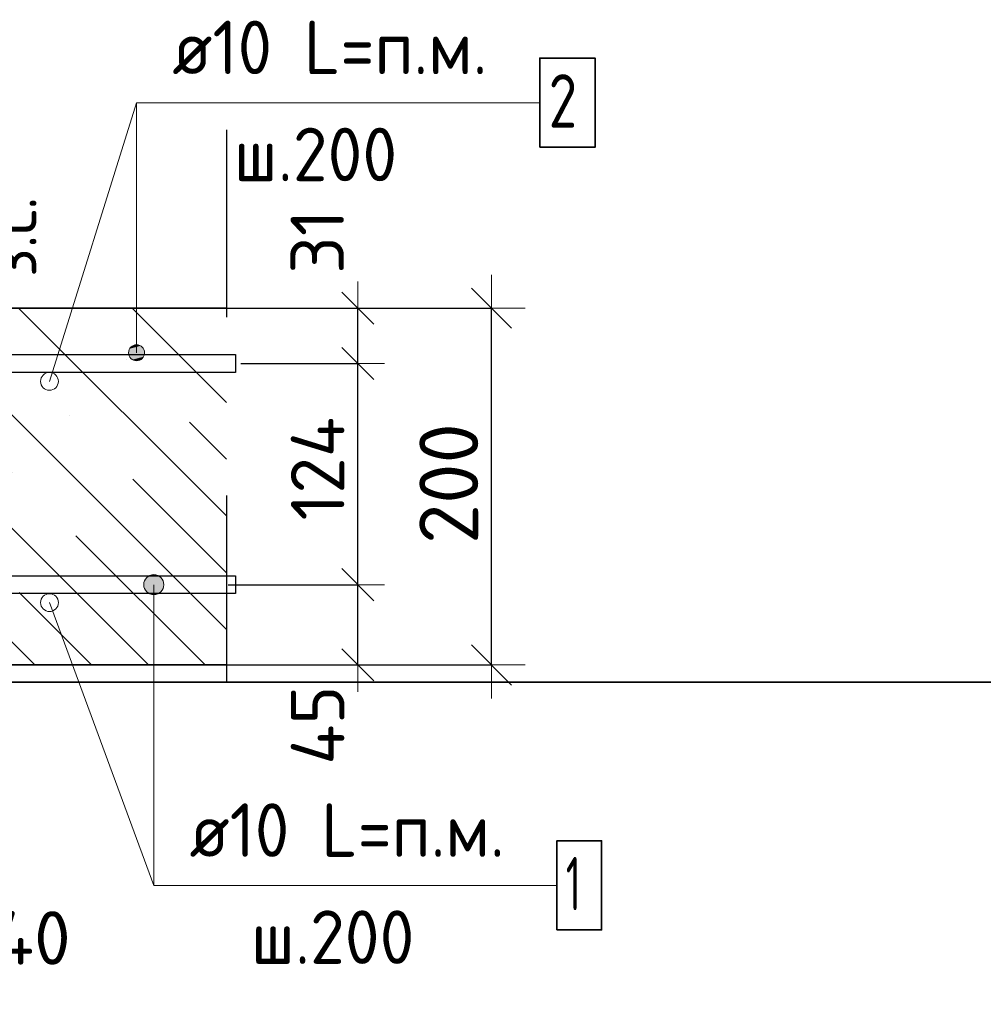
# Model space of a CAD drawing. Header units: metres. Extents: x -38 to 98, y -15 to 21.
# Tile 52 of 124: x 72.546 to 73.086, y 4.291 to 4.843. Entities that reach past the tile are written whole.
import ezdxf

# ---------------------------------------------------------------- set-up
doc = ezdxf.new("R2010")
doc.units = ezdxf.units.M
doc.header["$PDMODE"] = 65
doc.linetypes.add('______4', pattern=[0.135, 0.105, -0.03])
for name, color, linetype, lineweight in [('XR$3$Арм. стержнями верхней зоны', 180, 'Continuous', 35), ('XR$3$Арм. стержнями нижней зоны', 180, 'Continuous', 35), ('XR$3$Арм.стержн. Арматура края', 96, 'Continuous', 35), ('XR$3$Размерная линия (1)', 7, 'Continuous', 13), ('XR$3$Размерная линия_ общее', 7, 'Continuous', 13)]:
    doc.layers.add(name, color=color, linetype=linetype, lineweight=lineweight)
doc.styles.add('ISOCPEUR', font='txt')
doc.dimstyles.new('DIMSTYLE_11', dxfattribs={"dimtxt": 0.033, "dimasz": 0.0375, "dimexe": 0, "dimexo": 0, "dimgap": 0.0165, "dimtad": 2, "dimdec": 0, "dimlfac": 1000, "dimrnd": 1, "dimzin": 12, "dimdsep": 46, "dimtxsty": 'ISOCPEUR', "dimblk1": 'ALL_ML_STRICH', "dimblk2": 'ALL_ML_STRICH', "dimsah": 1, "dimcen": 0, "dimclrd": 7, "dimclre": 256, "dimclrt": 7, "dimadec": 0, "dimazin": 0, "dimtfac": 1, "dimtdec": 0, "dimtix": 1, "dimtmove": 2, "dimatfit": 3, "dimfxl": 0, "dimtvp": 1.2, "dimtzin": 0, "dimlwd": 0, "dimlwe": -3, "dimarcsym": 0})
doc.dimstyles.new('DIMSTYLE_12', dxfattribs={"dimtxt": 0.03, "dimasz": 0.03, "dimexe": 0, "dimexo": 0, "dimgap": 0.015, "dimtad": 2, "dimdec": 0, "dimlfac": 1000, "dimrnd": 1, "dimzin": 12, "dimdsep": 46, "dimtxsty": 'ISOCPEUR', "dimblk1": 'ALL_ML_STRICH', "dimblk2": 'ALL_ML_STRICH', "dimsah": 1, "dimcen": 0, "dimclrd": 7, "dimclre": 256, "dimclrt": 7, "dimadec": 0, "dimazin": 0, "dimtfac": 1, "dimtdec": 0, "dimtix": 1, "dimtmove": 2, "dimatfit": 3, "dimfxl": 0, "dimtzin": 0, "dimlwd": 0, "dimlwe": -3, "dimarcsym": 0})
doc.dimstyles.new('DIMSTYLE_14', dxfattribs={"dimtxt": 0.03, "dimasz": 0.03, "dimexe": 0, "dimexo": 0, "dimgap": 0.015, "dimtad": 2, "dimdec": 0, "dimlfac": 1000, "dimrnd": 1, "dimzin": 12, "dimdsep": 46, "dimtxsty": 'ISOCPEUR', "dimblk1": 'ALL_ML_STRICH', "dimblk2": 'ALL_ML_STRICH', "dimsah": 1, "dimcen": 0, "dimclrd": 7, "dimclre": 256, "dimclrt": 7, "dimadec": 0, "dimazin": 0, "dimtfac": 1, "dimtdec": 0, "dimtix": 1, "dimtmove": 2, "dimatfit": 3, "dimfxl": 0, "dimtvp": 1.2, "dimtzin": 0, "dimlwd": 0, "dimlwe": -3, "dimarcsym": 0})
doc.dimstyles.new('DIMSTYLE_8', dxfattribs={"dimtxt": 0.033, "dimasz": 0.0375, "dimexe": 0, "dimexo": 0, "dimgap": 0.0165, "dimtad": 2, "dimdec": 0, "dimlfac": 1000, "dimrnd": 1, "dimzin": 12, "dimdsep": 46, "dimtxsty": 'ISOCPEUR', "dimblk1": 'ALL_ML_STRICH', "dimblk2": 'ALL_ML_STRICH', "dimsah": 1, "dimcen": 0, "dimclrd": 7, "dimclre": 256, "dimclrt": 7, "dimadec": 0, "dimazin": 0, "dimtfac": 1, "dimtdec": 0, "dimtix": 1, "dimtmove": 2, "dimatfit": 3, "dimfxl": 0, "dimtzin": 0, "dimlwd": 0, "dimlwe": -3, "dimarcsym": 0})

# ---------------------------------------------------------------- blocks, each defined once
blk = doc.blocks.new('ALL_ML_STRICH')
at = {"color": 0, "linetype": 'ByBlock', "lineweight": -2}
for p, q in [((0, -0.5), (0, 0.5)), ((-0.3, -0.3), (0.3, 0.3)), ((-1, 0), (0.5, 0))]:
    blk.add_line(p, q, dxfattribs=at)
blk = doc.blocks.new('*D79')
at = {"layer": 'DEFPOINTS', "color": 7, "linetype": 'Continuous', "lineweight": 13, "transparency": 33554687}
for p in [(72.63891, 4.68139), (72.63891, 4.48139), (72.81045, 4.48139)]:
    blk.add_point(p, dxfattribs=at)
at = {"layer": 'XR$3$Размерная линия_ общее', "color": 253, "linetype": 'Continuous', "lineweight": -2, "true_color": 0xa0a0a0, "transparency": 33554687}
for p, q in [((72.65891, 4.68139), (72.81045, 4.68139)), ((72.65891, 4.48139), (72.81045, 4.48139))]:
    blk.add_line(p, q, dxfattribs=at)
at = {"layer": 'XR$3$Размерная линия_ общее', "color": 7, "linetype": 'Continuous', "lineweight": -2, "transparency": 33554687}
blk.add_line((72.81045, 4.48139), (72.81045, 4.68139), dxfattribs=at)
at = {"layer": 'XR$3$Размерная линия_ общее', "color": 7, "linetype": 'Continuous', "lineweight": 13, "transparency": 33554687, "xscale": 0.0375, "yscale": 0.0375, "zscale": 0.0375}
for p, rotation in [((72.81045, 4.68139), 90), ((72.81045, 4.48139), 270)]:
    blk.add_blockref('ALL_ML_STRICH', p, dxfattribs=dict(at, rotation=rotation))
at = {"layer": 'XR$3$Размерная линия_ общее', "color": 7, "linetype": 'Continuous', "lineweight": 13, "transparency": 33554687, "insert": (72.78645, 4.58304), "char_height": 0.033, "width": 0.099, "attachment_point": 5, "rotation": 90, "style": 'ISOCPEUR'}
blk.add_mtext('\\A1;{200}', dxfattribs=at)
blk = doc.blocks.new('*D90')
at = {"layer": 'DEFPOINTS', "color": 7, "linetype": 'Continuous', "lineweight": 13, "transparency": 33554687}
for p in [(72.47266, 4.42139), (72.51262, 4.38139), (72.47266, 4.30616)]:
    blk.add_point(p, dxfattribs=at)
at = {"layer": 'XR$3$Размерная линия (1)', "color": 9, "linetype": 'Continuous', "lineweight": -2, "true_color": 0xc7c7c7, "transparency": 33554687}
for p, q in [((72.47266, 4.40139), (72.47266, 4.30616)), ((72.51262, 4.36139), (72.51262, 4.30616))]:
    blk.add_line(p, q, dxfattribs=at)
at = {"layer": 'XR$3$Размерная линия (1)', "color": 7, "linetype": 'Continuous', "lineweight": -2, "transparency": 33554687}
blk.add_line((72.47266, 4.30616), (72.51262, 4.30616), dxfattribs=at)
at = {"layer": 'XR$3$Размерная линия (1)', "color": 7, "linetype": 'Continuous', "lineweight": 13, "transparency": 33554687, "xscale": 0.03, "yscale": 0.03, "zscale": 0.03, "rotation": 180}
blk.add_blockref('ALL_ML_STRICH', (72.47266, 4.30616), dxfattribs=at)
at = {"layer": 'XR$3$Размерная линия (1)', "color": 7, "linetype": 'Continuous', "lineweight": 13, "transparency": 33554687, "xscale": 0.03, "yscale": 0.03, "zscale": 0.03}
blk.add_blockref('ALL_ML_STRICH', (72.51262, 4.30616), dxfattribs=at)
at = {"layer": 'XR$3$Размерная линия (1)', "color": 7, "linetype": 'Continuous', "lineweight": 13, "transparency": 33554687, "insert": (72.55296, 4.32836), "char_height": 0.03, "width": 0.06, "attachment_point": 5, "style": 'ISOCPEUR'}
blk.add_mtext('\\A1;{40}', dxfattribs=at)
blk = doc.blocks.new('*D160')
at = {"layer": 'DEFPOINTS', "color": 7, "linetype": 'Continuous', "lineweight": 13, "transparency": 33554687}
for p in [(72.48879, 4.68139), (72.48879, 4.65539), (72.52877, 4.65539)]:
    blk.add_point(p, dxfattribs=at)
at = {"layer": 'XR$3$Размерная линия_ общее', "color": 253, "linetype": 'Continuous', "lineweight": -2, "true_color": 0xa0a0a0, "transparency": 33554687}
for p, q in [((72.50879, 4.68139), (72.52877, 4.68139)), ((72.50879, 4.65539), (72.52877, 4.65539))]:
    blk.add_line(p, q, dxfattribs=at)
at = {"layer": 'XR$3$Размерная линия_ общее', "color": 7, "linetype": 'Continuous', "lineweight": -2, "transparency": 33554687}
blk.add_line((72.52877, 4.65539), (72.52877, 4.68139), dxfattribs=at)
at = {"layer": 'XR$3$Размерная линия_ общее', "color": 7, "linetype": 'Continuous', "lineweight": 13, "transparency": 33554687, "xscale": 0.0375, "yscale": 0.0375, "zscale": 0.0375}
for p, rotation in [((72.52877, 4.68139), 90), ((72.52877, 4.65539), 270)]:
    blk.add_blockref('ALL_ML_STRICH', p, dxfattribs=dict(at, rotation=rotation))
at = {"layer": 'XR$3$Размерная линия_ общее', "color": 7, "linetype": 'Continuous', "lineweight": 13, "transparency": 33554687, "insert": (72.52831, 4.69875), "char_height": 0.027, "width": 0.00135, "attachment_point": 1, "rotation": 90, "line_spacing_factor": 0.60241, "style": 'ISOCPEUR'}
blk.add_mtext('з.с.', dxfattribs=at)
at = {"layer": 'XR$3$Размерная линия_ общее', "color": 7, "linetype": 'Continuous', "lineweight": 13, "transparency": 33554687, "insert": (72.50477, 4.71912), "char_height": 0.033, "width": 0.066, "attachment_point": 5, "rotation": 90, "style": 'ISOCPEUR'}
blk.add_mtext('\\A1;{26}', dxfattribs=at)
blk = doc.blocks.new('*D210')
at = {"layer": 'DEFPOINTS', "color": 7, "linetype": 'Continuous', "lineweight": 13, "transparency": 33554687}
for p in [(72.64279, 4.52639), (72.65564, 4.48139), (72.73545, 4.48139)]:
    blk.add_point(p, dxfattribs=at)
at = {"layer": 'XR$3$Размерная линия (1)', "color": 9, "linetype": 'Continuous', "lineweight": -2, "true_color": 0xc7c7c7, "transparency": 33554687}
for p, q in [((72.66279, 4.52639), (72.73545, 4.52639)), ((72.67564, 4.48139), (72.73545, 4.48139))]:
    blk.add_line(p, q, dxfattribs=at)
at = {"layer": 'XR$3$Размерная линия (1)', "color": 7, "linetype": 'Continuous', "lineweight": -2, "transparency": 33554687}
blk.add_line((72.73545, 4.48139), (72.73545, 4.52639), dxfattribs=at)
at = {"layer": 'XR$3$Размерная линия (1)', "color": 7, "linetype": 'Continuous', "lineweight": 13, "transparency": 33554687, "xscale": 0.03, "yscale": 0.03, "zscale": 0.03}
for p, rotation in [((72.73545, 4.52639), 90), ((72.73545, 4.48139), 270)]:
    blk.add_blockref('ALL_ML_STRICH', p, dxfattribs=dict(at, rotation=rotation))
at = {"layer": 'XR$3$Размерная линия (1)', "color": 7, "linetype": 'Continuous', "lineweight": 13, "transparency": 33554687, "insert": (72.71295, 4.44764), "char_height": 0.03, "width": 0.06, "attachment_point": 5, "rotation": 90, "style": 'ISOCPEUR'}
blk.add_mtext('\\A1;{45}', dxfattribs=at)
blk = doc.blocks.new('*D211')
at = {"layer": 'DEFPOINTS', "color": 7, "linetype": 'Continuous', "lineweight": 13, "transparency": 33554687}
for p in [(72.64982, 4.65039), (72.64279, 4.52639), (72.73545, 4.52639)]:
    blk.add_point(p, dxfattribs=at)
at = {"layer": 'XR$3$Размерная линия (1)', "color": 9, "linetype": 'Continuous', "lineweight": -2, "true_color": 0xc7c7c7, "transparency": 33554687}
for p, q in [((72.66982, 4.65039), (72.73545, 4.65039)), ((72.66279, 4.52639), (72.73545, 4.52639))]:
    blk.add_line(p, q, dxfattribs=at)
at = {"layer": 'XR$3$Размерная линия (1)', "color": 7, "linetype": 'Continuous', "lineweight": -2, "transparency": 33554687}
blk.add_line((72.73545, 4.52639), (72.73545, 4.65039), dxfattribs=at)
at = {"layer": 'XR$3$Размерная линия (1)', "color": 7, "linetype": 'Continuous', "lineweight": 13, "transparency": 33554687, "xscale": 0.03, "yscale": 0.03, "zscale": 0.03}
for p, rotation in [((72.73545, 4.65039), 90), ((72.73545, 4.52639), 270)]:
    blk.add_blockref('ALL_ML_STRICH', p, dxfattribs=dict(at, rotation=rotation))
at = {"layer": 'XR$3$Размерная линия (1)', "color": 7, "linetype": 'Continuous', "lineweight": 13, "transparency": 33554687, "insert": (72.71295, 4.59139), "char_height": 0.03, "width": 0.09, "attachment_point": 5, "rotation": 90, "style": 'ISOCPEUR'}
blk.add_mtext('\\A1;{124}', dxfattribs=at)
blk = doc.blocks.new('*D212')
at = {"layer": 'DEFPOINTS', "color": 7, "linetype": 'Continuous', "lineweight": 13, "transparency": 33554687}
for p in [(72.63195, 4.68139), (72.64982, 4.65039), (72.73545, 4.65039)]:
    blk.add_point(p, dxfattribs=at)
at = {"layer": 'XR$3$Размерная линия (1)', "color": 9, "linetype": 'Continuous', "lineweight": -2, "true_color": 0xc7c7c7, "transparency": 33554687}
for p, q in [((72.65195, 4.68139), (72.73545, 4.68139)), ((72.66982, 4.65039), (72.73545, 4.65039))]:
    blk.add_line(p, q, dxfattribs=at)
at = {"layer": 'XR$3$Размерная линия (1)', "color": 7, "linetype": 'Continuous', "lineweight": -2, "transparency": 33554687}
blk.add_line((72.73545, 4.65039), (72.73545, 4.68139), dxfattribs=at)
at = {"layer": 'XR$3$Размерная линия (1)', "color": 7, "linetype": 'Continuous', "lineweight": 13, "transparency": 33554687, "xscale": 0.03, "yscale": 0.03, "zscale": 0.03}
for p, rotation in [((72.73545, 4.68139), 90), ((72.73545, 4.65039), 270)]:
    blk.add_blockref('ALL_ML_STRICH', p, dxfattribs=dict(at, rotation=rotation))
at = {"layer": 'XR$3$Размерная линия (1)', "color": 7, "linetype": 'Continuous', "lineweight": 13, "transparency": 33554687, "insert": (72.71272, 4.71868), "char_height": 0.03, "width": 0.06, "attachment_point": 5, "rotation": 90, "style": 'ISOCPEUR'}
blk.add_mtext('\\A1;{31}', dxfattribs=at)

msp = doc.modelspace()

# ---------------------------------------------------------------- hatches: boundary and pattern name
at = {"linetype": 'Continuous', "lineweight": 25, "transparency": 33554687}
h = msp.add_hatch(dxfattribs=at)
h.set_pattern_fill('__________540', scale=0.015, style=0, pattern_type=2)
h.set_pattern_definition([(135, (0, 0), (-0.031819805, -0.031819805), [0.4, -0.05, 0, -0.05]), (135, (-0.01591, -0.01591), (-0.031819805, -0.031819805), [0.8, -0.1, 0.1, -0.1])])
h.paths.add_polyline_path([(72.51262, 4.68139), (72.51262, 4.48139), (72.66181, 4.48139), (72.66181, 4.68139)], flags=0)
at = {"layer": 'XR$3$Арм. стержнями верхней зоны', "linetype": 'Continuous', "lineweight": 13, "transparency": 33554687}
for points in [[(72.6153, 4.65864), (72.60756, 4.65864), (72.60693, 4.65639)], [(72.6153, 4.65864), (72.60693, 4.65639), (72.61593, 4.65639)], [(72.61368, 4.66026), (72.60918, 4.66026), (72.60756, 4.65864)], [(72.61368, 4.66026), (72.60756, 4.65864), (72.6153, 4.65864)], [(72.60918, 4.66026), (72.61368, 4.66026), (72.61143, 4.66089)], [(72.61593, 4.65639), (72.60693, 4.65639), (72.60756, 4.65414)], [(72.61593, 4.65639), (72.60756, 4.65414), (72.6153, 4.65414)], [(72.6153, 4.65414), (72.60756, 4.65414), (72.60918, 4.65252)], [(72.6153, 4.65414), (72.60918, 4.65252), (72.61368, 4.65252)], [(72.61368, 4.65252), (72.60918, 4.65252), (72.61143, 4.65189)]]:
    msp.add_hatch(color=7, dxfattribs=at).paths.add_polyline_path(points)
at = {"layer": 'XR$3$Арм. стержнями нижней зоны', "linetype": 'Continuous', "lineweight": 13, "transparency": 33554687}
for points in [[(72.61828, 4.53123), (72.62391, 4.53123), (72.62109, 4.53202)], [(72.61547, 4.52639), (72.62672, 4.52639), (72.62593, 4.52921)], [(72.61547, 4.52639), (72.62593, 4.52921), (72.61626, 4.52921)], [(72.61626, 4.52358), (72.62672, 4.52639), (72.61547, 4.52639)], [(72.61626, 4.52921), (72.62593, 4.52921), (72.62391, 4.53123)], [(72.61626, 4.52921), (72.62391, 4.53123), (72.61828, 4.53123)], [(72.61626, 4.52358), (72.62593, 4.52358), (72.62672, 4.52639)], [(72.61828, 4.52156), (72.62593, 4.52358), (72.61626, 4.52358)], [(72.61828, 4.52156), (72.62391, 4.52156), (72.62593, 4.52358)], [(72.62391, 4.52156), (72.61828, 4.52156), (72.62109, 4.52077)]]:
    msp.add_hatch(color=7, dxfattribs=at).paths.add_polyline_path(points)

# ---------------------------------------------------------------- linework, layer by layer
at = {"color": 7, "linetype": 'Continuous', "lineweight": 13, "transparency": 33554687}
for p, q in [((72.56259, 4.64034), (72.61143, 4.79656)), ((72.56262, 4.51634), (72.62109, 4.35782))]:
    msp.add_line(p, q, dxfattribs=at)
at = {"color": 7, "linetype": '______4', "lineweight": 25, "transparency": 33554687}
msp.add_line((72.66181, 4.78139), (72.66181, 4.38139), dxfattribs=at)
at = {"color": 7, "linetype": 'Continuous', "lineweight": 35, "transparency": 33554687}
for p, q in [((72.66181, 4.68139), (72.51262, 4.68139)), ((72.51262, 4.48139), (72.66181, 4.48139)), ((67.91979, 4.47171), (86.41979, 4.47171))]:
    msp.add_line(p, q, dxfattribs=at)
at = {"color": 7, "linetype": 'Continuous', "lineweight": 13, "transparency": 33554687}
for centre in [(72.56259, 4.64034), (72.56262, 4.51634)]:
    msp.add_circle(centre, 0.005, dxfattribs=at)
at = {"layer": 'XR$3$Арм. стержнями верхней зоны', "color": 7, "linetype": 'Continuous', "lineweight": 13, "transparency": 33554687}
for p, q in [((72.61143, 4.79656), (72.83743, 4.79656)), ((72.61143, 4.79656), (72.61143, 4.65639)), ((72.61143, 4.66089), (72.61143, 4.66089)), ((72.60693, 4.65639), (72.60693, 4.65639)), ((72.61593, 4.65639), (72.61593, 4.65639)), ((72.61143, 4.65189), (72.61143, 4.65189))]:
    msp.add_line(p, q, dxfattribs=at)
at = {"layer": 'XR$3$Арм. стержнями верхней зоны', "color": 7, "linetype": 'Continuous', "lineweight": 35, "transparency": 33554687}
msp.add_lwpolyline([(72.83743, 4.77156), (72.86843, 4.77156), (72.86843, 4.82156), (72.83743, 4.82156), (72.83743, 4.77156)], dxfattribs=at)
at = {"layer": 'XR$3$Арм. стержнями верхней зоны', "color": 4, "linetype": 'Continuous', "lineweight": 25, "transparency": 33554687}
msp.add_lwpolyline([(72.28762, 4.65539), (72.66681, 4.65539), (72.66681, 4.64539), (72.28762, 4.64539), (72.28762, 4.65539)], dxfattribs=at)
at = {"layer": 'XR$3$Арм. стержнями верхней зоны', "color": 7, "linetype": 'Continuous', "lineweight": 13, "transparency": 33554687}
msp.add_circle((72.61143, 4.65639), 0.0045, dxfattribs=at)
at = {"layer": 'XR$3$Арм. стержнями нижней зоны', "color": 7, "linetype": 'Continuous', "lineweight": 13, "transparency": 33554687}
for p, q in [((72.62109, 4.53202), (72.62109, 4.53202)), ((72.61547, 4.52639), (72.61547, 4.52639)), ((72.62109, 4.35782), (72.62109, 4.52639)), ((72.62672, 4.52639), (72.62672, 4.52639)), ((72.62109, 4.52077), (72.62109, 4.52077)), ((72.62109, 4.35782), (72.84709, 4.35782))]:
    msp.add_line(p, q, dxfattribs=at)
at = {"layer": 'XR$3$Арм. стержнями нижней зоны', "color": 4, "linetype": 'Continuous', "lineweight": 25, "transparency": 33554687}
msp.add_lwpolyline([(72.28762, 4.53139), (72.66681, 4.53139), (72.66681, 4.52139), (72.28762, 4.52139), (72.28762, 4.53139)], dxfattribs=at)
at = {"layer": 'XR$3$Арм. стержнями нижней зоны', "color": 7, "linetype": 'Continuous', "lineweight": 35, "transparency": 33554687}
msp.add_lwpolyline([(72.84709, 4.33282), (72.87209, 4.33282), (72.87209, 4.38282), (72.84709, 4.38282), (72.84709, 4.33282)], dxfattribs=at)
at = {"layer": 'XR$3$Арм. стержнями нижней зоны', "color": 7, "linetype": 'Continuous', "lineweight": 13, "transparency": 33554687}
msp.add_circle((72.62109, 4.52639), 0.00563, dxfattribs=at)
at = {"layer": 'XR$3$Арм.стержн. Арматура края', "color": 4, "linetype": 'Continuous', "lineweight": 25, "transparency": 33554687}
for points in [[(72.32091, 4.65539), (72.66681, 4.65539), (72.66681, 4.64539)], [(72.66681, 4.64539), (72.32161, 4.64539)], [(72.32161, 4.53139), (72.66681, 4.53139), (72.66681, 4.52139), (72.32091, 4.52139)]]:
    msp.add_lwpolyline(points, dxfattribs=at)

# ---------------------------------------------------------------- texts
at = {"layer": 'XR$3$Арм. стержнями верхней зоны', "color": 7, "linetype": 'Continuous', "lineweight": 25, "transparency": 33554687, "char_height": 0.03, "attachment_point": 7, "style": 'ISOCPEUR'}
for s, insert, width in [('\\W0.94;ø10 L=п.м.', (72.63143, 4.81256), 0.1999831), ('\\W0.78;2', (72.84243, 4.78256), 0.0326407), ('\\W0.95;ш.200 ', (72.66593, 4.75256), 0.1311996)]:
    msp.add_mtext(s, dxfattribs=dict(at, insert=insert, width=width))
at = {"layer": 'XR$3$Арм. стержнями нижней зоны', "color": 7, "linetype": 'Continuous', "lineweight": 25, "transparency": 33554687, "char_height": 0.03, "attachment_point": 7, "style": 'ISOCPEUR'}
for s, insert, width in [('\\W0.94;ø10 L=п.м.', (72.64109, 4.37382), 0.1999831), ('\\W0.56;1', (72.85209, 4.34382), 0.0233333), ('\\W0.95;ш.200 ', (72.67559, 4.31382), 0.1311996)]:
    msp.add_mtext(s, dxfattribs=dict(at, insert=insert, width=width))

# ---------------------------------------------------------------- dimensions: what is measured, and where the dimension line sits
at = {"layer": 'XR$3$Размерная линия (1)', "color": 7, "linetype": 'Continuous', "lineweight": 13, "transparency": 33554687}
for base, p1, p2, dimstyle, picture, middle in [((72.73545, 4.68139), (72.66982, 4.65039), (72.65195, 4.68139), 'DIMSTYLE_14', '*D212', (72.71272, 4.71868)), ((72.73545, 4.65039), (72.66279, 4.52639), (72.66982, 4.65039), 'DIMSTYLE_12', '*D211', (72.71295, 4.59139)), ((72.73545, 4.52639), (72.67564, 4.48139), (72.66279, 4.52639), 'DIMSTYLE_14', '*D210', (72.71295, 4.44764))]:
    dim = msp.add_linear_dim(base=base, p1=p1, p2=p2, angle=90, dimstyle=dimstyle, override={"dimpost": '<>', "dimclrd": 7, "dimclre": 9, "dimclrt": 7, "dimlwd": 0, "dimlwe": 65533}, dxfattribs=at)
    dim.commit()
    dim.dimension.update_dxf_attribs({"geometry": picture, "text_midpoint": middle, "dimtype": 160})
dim = msp.add_linear_dim(base=(72.51262, 4.30616), p1=(72.47266, 4.40139), p2=(72.51262, 4.36139), dimstyle='DIMSTYLE_14', override={"dimpost": '<>', "dimclrd": 7, "dimclre": 9, "dimclrt": 7, "dimlwd": 0, "dimlwe": 65533}, dxfattribs=at)
dim.commit()
dim.dimension.update_dxf_attribs({"geometry": '*D90', "text_midpoint": (72.55296, 4.32836), "dimtype": 160})
at = {"layer": 'XR$3$Размерная линия_ общее', "color": 7, "linetype": 'Continuous', "lineweight": 13, "transparency": 33554687}
dim = msp.add_linear_dim(base=(72.52877, 4.68139), p1=(72.50879, 4.65539), p2=(72.50879, 4.68139), angle=90, text='<>\\Xз.с.', dimstyle='DIMSTYLE_11', override={"dimpost": '<>', "dimclrd": 7, "dimclre": 253, "dimclrt": 7, "dimlwd": 0, "dimlwe": 65533}, dxfattribs=at)
dim.commit()
dim.dimension.update_dxf_attribs({"geometry": '*D160', "text_midpoint": (72.50477, 4.71912), "dimtype": 160})
dim = msp.add_linear_dim(base=(72.81045, 4.68139), p1=(72.65891, 4.48139), p2=(72.65891, 4.68139), angle=90, dimstyle='DIMSTYLE_8', override={"dimpost": '<>', "dimclrd": 7, "dimclre": 253, "dimclrt": 7, "dimlwd": 0, "dimlwe": 65533}, dxfattribs=at)
dim.commit()
dim.dimension.update_dxf_attribs({"geometry": '*D79', "text_midpoint": (72.78645, 4.58304), "dimtype": 160})

doc.saveas('drawing.dxf')
